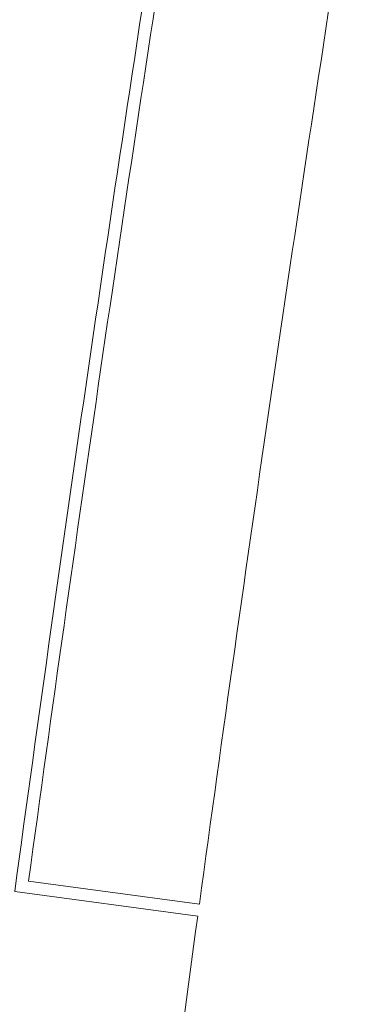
# Model space of a CAD drawing. Header units: metres. Extents: x 167411 to 168816, y 461777 to 462985.
# Tile 52 of 256: x 167582.6 to 167586.4, y 462683.1 to 462694.32. Entities that reach past the tile are written whole.
import ezdxf

# ---------------------------------------------------------------- set-up
doc = ezdxf.new("R2010")
doc.units = ezdxf.units.M
doc.header["$LTSCALE"] = 0.5
doc.layers.add('Noord-N-WE-GW-AANVULLEN-teelgrond 1e grootte boom', color=7, linetype='Continuous', lineweight=18, true_color=0x0001ff)
doc.layers.add('Zuid-N-WE-GW-AANVULLEN-zand uitvullen', color=7, linetype='Continuous', lineweight=18, true_color=0x3fff01)

msp = doc.modelspace()

# ---------------------------------------------------------------- hatches: boundary and pattern name
at = {"layer": 'Noord-N-WE-GW-AANVULLEN-teelgrond 1e grootte boom'}
h = msp.add_hatch(dxfattribs=at)
h.set_pattern_fill('ANSI33', color=256, scale=20)
h.set_pattern_definition([(45, (0, 0), (-3.535533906, 3.535533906), []), (45, (3.5355, 0), (-3.535533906, 3.535533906), [2.5, -1.25])])
h.paths.add_polyline_path([(167851.496, 462738.563), (167851.496, 462733.563), (167857.496, 462733.563), (167857.496, 462738.563)])
h.paths.add_polyline_path([(167851.366, 462731.359), (167851.366, 462726.359), (167857.366, 462726.359), (167857.366, 462731.359)])
h.paths.add_polyline_path([(167853.758, 462724.817), (167854.187, 462719.835), (167860.165, 462720.351), (167859.735, 462725.332)])
edge = h.paths.add_edge_path()
edge.add_line((167819.753, 462698.568), (167818.577, 462699.007))
edge.add_line((167818.577, 462699.007), (167819.663, 462695.179))
edge.add_line((167819.663, 462695.179), (167823.747, 462693.808))
edge.add_arc((167900.66, 462925.369), 244, 251.62597, 258.56142)
edge.add_arc((167946.016, 463149.527), 472.701, 258.56142, 259.11462)
edge.add_arc((167946.016, 463149.527), 472.701, 259.11462, 259.72967)
edge.add_line((167861.737, 462684.4), (167862.346, 462687.569))
edge.add_arc((167897.048, 462880.536), 196.063, 258.8202, 259.80527, ccw=False)
edge.add_arc((167900.66, 462925.369), 240.8, 250.36688, 260.04542, ccw=False)
edge = h.paths.add_edge_path()
edge.add_line((167578.403, 462799.73), (167596.62, 462796.972))
edge.add_line((167596.62, 462796.972), (167601.602, 462796.141))
edge.add_arc((167606.534, 462827.101), 31.35, 260.9488, 275.6641)
edge.add_line((167609.628, 462795.904), (167609.624, 462793.41))
edge.add_arc((167603.039, 462821.395), 28.75, 263.5356, 283.2413, ccw=False)
edge.add_arc((167609.428, 462855.021), 62.934, 252.24682, 261.20119, ccw=False)
edge.add_arc((167562.348, 462696.712), 102.25, 74.17099, 77.73495)
edge.add_arc((167562.348, 462696.712), 102.25, 77.73495, 81.12712)
edge.add_line((167578.12, 462797.738), (167578.403, 462799.73))
edge = h.paths.add_edge_path()
edge.add_arc((167472.898, 462038.893), 768.121, 83.663861, 84.634202, ccw=False)
edge.add_line((167557.669, 462802.323), (167557.59, 462800.547))
edge.add_arc((167555.553, 462613.844), 186.714, 89.37497, 91.48673)
edge.add_line((167550.708, 462800.495), (167546.293, 462800.533))
edge.add_line((167546.293, 462800.533), (167544.642, 462803.118))
edge.add_line((167544.642, 462803.118), (167544.728, 462803.649))
edge = h.paths.add_edge_path()
edge.add_line((167502.35, 462807.331), (167484.623, 462807.841))
edge.add_line((167484.623, 462807.841), (167479.526, 462809.93))
edge.add_line((167479.526, 462809.93), (167479.526, 462809.91))
edge.add_arc((167475.679, 461985.264), 824.655, 89.732759, 92.948585)
edge.add_arc((167431.556, 462841.903), 33.12, 262.3422, 272.9486, ccw=False)
edge.add_line((167427.142, 462809.079), (167426.742, 462806.121))
edge.add_arc((167432.035, 462845.43), 39.663, 262.3306, 270.6948)
edge.add_arc((167473.8, 462046.583), 760.308, 90.644748, 93.112607, ccw=False)
edge.add_line((167465.244, 462806.843), (167494.813, 462803.068))
edge.add_arc((167472.852, 461852.321), 951, 86.682043, 88.676719, ccw=False)
edge.add_line((167527.892, 462801.727), (167531.204, 462801.524))
edge.add_line((167531.204, 462801.524), (167531.52, 462805.673))
edge.add_arc((167473.785, 462047.159), 760.708, 85.647248, 87.847988)

# ---------------------------------------------------------------- linework, layer by layer
at = {"layer": 'Zuid-N-WE-GW-AANVULLEN-zand uitvullen'}
msp.add_lwpolyline([(167547.653, 462678.085, -0.014922), (167577.678, 462675.646), (167577.446, 462673.559, 0.413174), (167583.906, 462678.59, -0.002307), (167584.628, 462684.104), (167582.547, 462684.386, -0.004978), (167584.283, 462696.302), (167586.358, 462695.979, -0.001313), (167586.872, 462699.213), (167584.797, 462699.541, -0.003637), (167586.263, 462708.216), (167584.471, 462708.535, 0.003635), (167583.002, 462699.837), (167582.714, 462698.039, 0.008657), (167579.788, 462677.239, 0.025672), (167527.903, 462680.531)], format="xyb", dxfattribs=at)
msp.add_lwpolyline([(167586.337, 462695.84), (167584.4, 462696.142, 0.004862), (167582.705, 462684.506), (167584.647, 462684.243, -0.004846)], format="xyb", close=True, dxfattribs=at)

doc.saveas('drawing.dxf')
